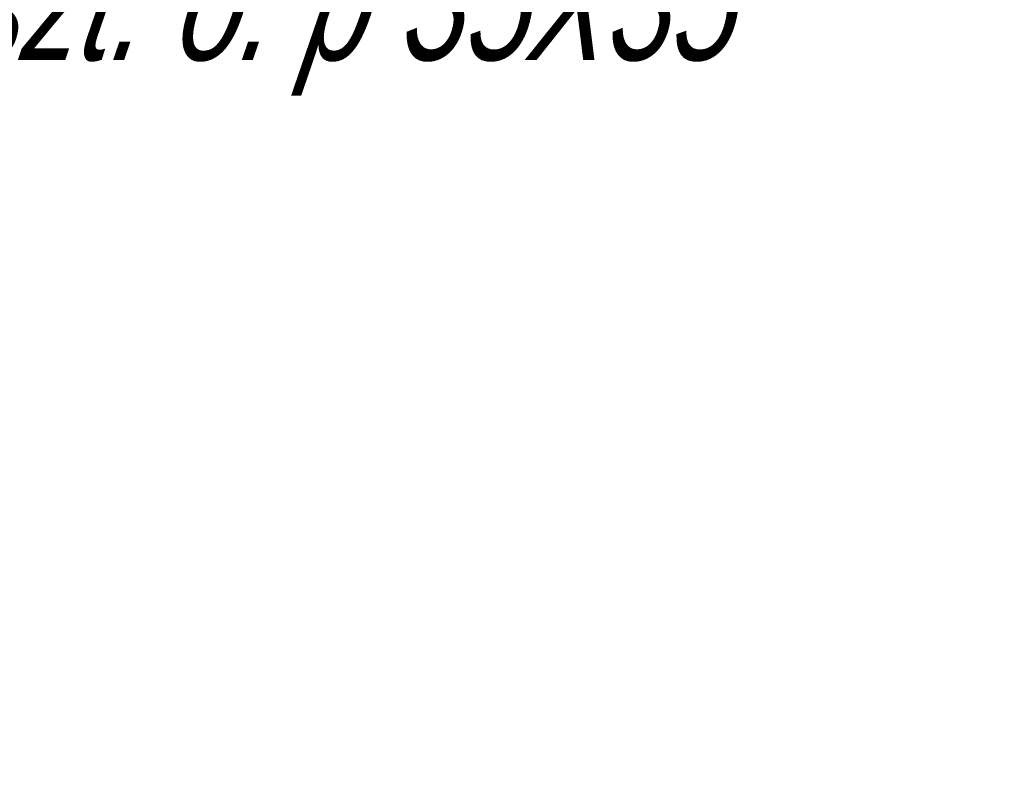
# Model space of a CAD drawing. Header units: millimetres. Extents: x -3034 to 546681, y -100001 to 133386.
# Tile 69 of 173: x 87131 to 88130, y -16721 to -15961. Entities that reach past the tile are written whole.
import ezdxf
from ezdxf import colors
from ezdxf.entities.mleader import LeaderData, LeaderLine
from ezdxf.math import Vec2, Vec3

# ---------------------------------------------------------------- set-up
doc = ezdxf.new("R2010")
doc.units = ezdxf.units.MM
doc.linetypes.add('ACAD_ISO03W100', pattern=[150, 60, -90])
doc.layers.add('ELEK CIENKIE', color=80, linetype='Continuous')
doc.layers.add('ELEK ODGROMÓWKA', color=214, linetype='Continuous')
doc.layers.add('PT - otworowanie niżej', color=2, linetype='Continuous', lineweight=18)
doc.styles.add('ROMANS-ITALIC', font='ariali.ttf', dxfattribs={"width": 0.7, "oblique": 12})

# ---------------------------------------------------------------- blocks, each defined once
blk = doc.blocks.new('iglice')
at = {"layer": 'ELEK CIENKIE', "color": 232, "linetype": 'ACAD_ISO03W100', "ltscale": 3}
blk.add_circle((-27813.9, 9135.33), 7540, dxfattribs=at)

msp = doc.modelspace()

# ---------------------------------------------------------------- block references
at = {"layer": 'ELEK ODGROMÓWKA'}
msp.add_blockref('iglice', (111335.99, -24243.943), dxfattribs=at)

# ---------------------------------------------------------------- leaders
at = {"layer": 'PT - otworowanie niżej'}
ml = msp.add_multileader_mtext('Standard', dxfattribs=at)
ml.set_content('2 szt. o. p 35X35', color=256, style='ROMANS-ITALIC')
ml.set_leader_properties()
ml.build(insert=Vec2(0, 0))
ml.multileader.update_dxf_attribs({"has_text_frame": 1, "text_right_attachment_type": 5, "text_top_attachment_type": 0, "text_bottom_attachment_type": 0, "dogleg_length": 20, "arrow_head_size": 150})
ctx = ml.context
ctx.base_point, ctx.char_height, ctx.arrow_head_size, ctx.landing_gap_size, ctx.plane_origin = Vec3(86902.947, -15959.04), 120, 150, 50, Vec3(86017.382, -16889.723)
ctx.right_attachment, ctx.text_align_type = 5, 2
notes = []
notes.append((ctx, [(1, (1, 1, 0), (86702.947, -15959.04), (1, 0), 200, [(1, [(85456.748, -14804.201), (85456.748, -15431.27)], 256, [])])]))
ctx.mtext.insert, ctx.mtext.alignment, ctx.mtext.line_spacing_factor, ctx.mtext.flow_direction = Vec3(87854.256, -15882.382), 3, 0.8, 5
for ctx, leaders in notes:
    for number, flags, end, landing, length, lines in leaders:
        leader = LeaderData()
        leader.index, (leader.has_last_leader_line, leader.has_dogleg_vector, leader.attachment_direction) = number, flags
        leader.last_leader_point, leader.dogleg_vector, leader.dogleg_length = Vec3(end), Vec3(landing), length
        for number, points, colour, breaks in lines:
            line = LeaderLine()
            line.index, line.vertices, line.color, line.breaks = number, Vec3.list(points), colors.encode_raw_color(colour), breaks
            leader.lines.append(line)
        ctx.leaders.append(leader)

doc.saveas('drawing.dxf')
